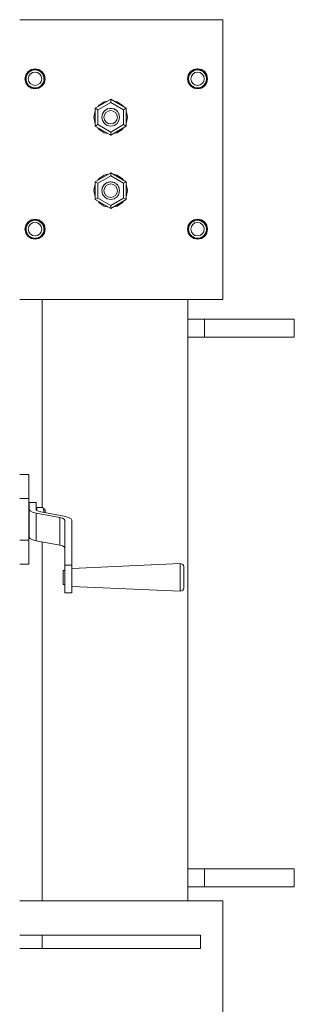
# Model space of a CAD drawing. Header units: millimetres. Extents: x 53746 to 116821, y -810352 to -765802.
# Tile 188 of 256: x 78329 to 78574, y -773633 to -772753. Entities that reach past the tile are written whole.
import ezdxf

# ---------------------------------------------------------------- set-up
doc = ezdxf.new("R2010")
doc.units = ezdxf.units.MM
doc.header["$MEASUREMENT"] = 0
for name, color, linetype, lineweight in [('Main Cradle Rails', 7, 'Continuous', 0), ('Side Cradle Tower', 7, 'Continuous', 0), ('Side Cradle Tower Rail Frame', 7, 'Continuous', 0)]:
    doc.layers.add(name, color=color, linetype=linetype, lineweight=lineweight)

# ---------------------------------------------------------------- blocks, each defined once
blk = doc.blocks.new('*U57')
at = {"layer": 'Side Cradle Tower', "color": 7, "linetype": 'Continuous', "lineweight": 0}
for p, q in [((-6779.88, 15323.92), (-6834.38, 15323.92)), ((-6943.88, 15278.97), (-6946.64, 15277.13)), ((-6943.69, 15278.4), (-6943.68, 15278.4)), ((-6942.64, 15278.77), (-6941.21, 15279)), ((-6941.21, 15279), (-6940.63, 15279.02)), ((-6940.63, 15279.12), (-6940.62, 15279.12)), ((-6939.19, 15278.89), (-6940.63, 15279.12)), ((-6940.63, 15279.02), (-6939.19, 15278.89)), ((-6937.61, 15278.39), (-6937.61, 15278.39)), ((-6935.92, 15277.49), (-6937.56, 15278.51)), ((-6798.88, 15278.97), (-6795.63, 15279.62)), ((-6798.69, 15278.4), (-6798.68, 15278.4)), ((-6797.64, 15278.77), (-6796.21, 15279)), ((-6796.21, 15279), (-6795.63, 15279.02)), ((-6795.63, 15279.12), (-6795.62, 15279.12)), ((-6794.19, 15278.89), (-6795.63, 15279.12)), ((-6795.63, 15279.02), (-6794.19, 15278.89)), ((-6792.61, 15278.39), (-6792.61, 15278.39)), ((-6790.92, 15277.49), (-6792.56, 15278.51)), ((-6949.13, 15271.12), (-6949.13, 15271.12)), ((-6948.94, 15274.47), (-6946.99, 15277.38)), ((-6948.63, 15270.76), (-6948.61, 15271.02)), ((-6948.61, 15271.02), (-6948.61, 15271.02)), ((-6948.26, 15273.42), (-6947.99, 15274.07)), ((-6947.99, 15274.07), (-6947.99, 15274.07)), ((-6947.03, 15275.81), (-6946.27, 15276.66)), ((-6946.27, 15276.66), (-6946.27, 15276.66)), ((-6940.63, 15277.1), (-6938.33, 15276.64)), ((-6935.03, 15276.7), (-6935.03, 15276.7)), ((-6933.24, 15274.18), (-6932.91, 15273.11)), ((-6933.24, 15274.18), (-6933.24, 15274.18)), ((-6932.65, 15271.1), (-6932.65, 15271.02)), ((-6932.65, 15271.02), (-6932.65, 15271.02)), ((-6804.13, 15271.12), (-6804.13, 15271.12)), ((-6803.63, 15270.76), (-6803.61, 15271.02)), ((-6803.61, 15271.02), (-6803.61, 15271.02)), ((-6803.26, 15273.42), (-6802.99, 15274.07)), ((-6802.99, 15274.07), (-6802.99, 15274.07)), ((-6802.03, 15275.81), (-6801.27, 15276.66)), ((-6801.27, 15276.66), (-6801.27, 15276.66)), ((-6795.63, 15277.1), (-6793.33, 15276.64)), ((-6790.03, 15276.7), (-6790.03, 15276.7)), ((-6788.24, 15274.18), (-6787.91, 15273.11)), ((-6788.24, 15274.18), (-6788.24, 15274.18)), ((-6787.65, 15271.1), (-6787.65, 15271.02)), ((-6787.65, 15271.02), (-6787.65, 15271.02)), ((-6786.63, 15271.12), (-6787.31, 15267.68)), ((-6787.13, 15271.12), (-6787.13, 15271.12)), ((-6934.62, 15265.11), (-6937.38, 15263.27)), ((-6873.13, 15252.75), (-6886.99, 15244.75)), ((-6859.27, 15244.75), (-6873.13, 15252.75)), ((-6873.13, 15249.97), (-6873.13, 15252.75)), ((-6886.99, 15244.75), (-6886.99, 15228.74)), ((-6884.59, 15243.36), (-6886.99, 15244.75)), ((-6884.59, 15243.36), (-6873.13, 15249.97)), ((-6884.59, 15230.13), (-6884.59, 15243.36)), ((-6876.56, 15243.89), (-6876.25, 15244.01)), ((-6876.56, 15243.89), (-6876.56, 15243.88)), ((-6876.56, 15243.88), (-6876.56, 15243.89)), ((-6876.18, 15244.02), (-6876.18, 15244.02)), ((-6873.73, 15244.62), (-6873.21, 15244.64)), ((-6861.67, 15243.36), (-6873.13, 15249.97)), ((-6873.07, 15244.64), (-6872.78, 15244.65)), ((-6872.78, 15244.65), (-6872.45, 15244.6)), ((-6872.45, 15244.6), (-6872.46, 15244.61)), ((-6870.12, 15244.06), (-6870.1, 15244.06)), ((-6870.1, 15244.06), (-6870.07, 15244.04)), ((-6870.1, 15244.05), (-6870.1, 15244.05)), ((-6870.07, 15244.04), (-6869.5, 15243.75)), ((-6859.27, 15244.75), (-6861.67, 15243.36)), ((-6861.67, 15230.13), (-6861.67, 15243.36)), ((-6859.27, 15228.74), (-6859.27, 15244.75)), ((-6881.09, 15236.93), (-6881.13, 15236.74)), ((-6880.52, 15233.68), (-6881.13, 15236.75)), ((-6881.13, 15236.74), (-6881.13, 15236.75)), ((-6881.09, 15236.83), (-6881.12, 15236.7)), ((-6881.12, 15236.7), (-6881.09, 15236.83)), ((-6881.1, 15236.65), (-6881.1, 15236.65)), ((-6881.1, 15236.6), (-6881.1, 15236.65)), ((-6880.6, 15239.43), (-6880.49, 15239.7)), ((-6880.59, 15239.46), (-6880.55, 15239.56)), ((-6880.49, 15239.7), (-6880.49, 15239.7)), ((-6878.79, 15242.31), (-6878.77, 15242.33)), ((-6878.77, 15242.33), (-6878.74, 15242.35)), ((-6878.77, 15242.32), (-6878.77, 15242.32)), ((-6867.47, 15242.31), (-6867.58, 15242.38)), ((-6867.54, 15242.33), (-6867.54, 15242.33)), ((-6867.4, 15242.2), (-6867.47, 15242.31)), ((-6867.39, 15242.19), (-6867.19, 15241.98)), ((-6865.8, 15239.77), (-6865.8, 15239.78)), ((-6865.72, 15239.6), (-6865.68, 15239.53)), ((-6865.13, 15236.74), (-6865.15, 15236.85)), ((-6865.14, 15236.75), (-6865.14, 15236.74)), ((-6865.14, 15236.74), (-6865.14, 15236.7)), ((-6865.14, 15236.74), (-6865.14, 15236.7)), ((-6865.13, 15236.75), (-6865.13, 15236.74)), ((-6858.13, 15236.65), (-6858.13, 15236.65)), ((-6884.59, 15230.13), (-6886.99, 15228.74)), ((-6886.99, 15228.74), (-6873.13, 15220.74)), ((-6886.99, 15228.74), (-6873.14, 15220.74)), ((-6886.99, 15228.74), (-6886.99, 15228.74)), ((-6883.74, 15226.05), (-6884.63, 15227.38)), ((-6873.13, 15223.52), (-6884.59, 15230.13)), ((-6870.83, 15231.2), (-6873.13, 15230.74)), ((-6873.13, 15223.52), (-6861.67, 15230.13)), ((-6873.13, 15220.74), (-6859.27, 15228.74)), ((-6873.13, 15220.74), (-6859.27, 15228.74)), ((-6859.27, 15228.74), (-6861.67, 15230.13)), ((-6859.27, 15228.74), (-6859.27, 15228.74)), ((-6873.14, 15220.74), (-6873.13, 15220.74)), ((-6873.13, 15220.74), (-6873.13, 15223.52)), ((-6873.13, 15220.74), (-6873.13, 15220.74)), ((-6867.39, 15222.79), (-6870.72, 15222.13)), ((-6867.39, 15222.79), (-6870.72, 15222.13)), ((-6886.99, 15179.12), (-6873.14, 15187.12)), ((-6886.99, 15179.12), (-6873.13, 15187.12)), ((-6884.63, 15180.49), (-6883.74, 15181.82)), ((-6873.13, 15184.35), (-6884.59, 15177.73)), ((-6873.14, 15187.12), (-6873.13, 15187.12)), ((-6873.13, 15187.12), (-6859.27, 15179.12)), ((-6873.13, 15187.12), (-6873.13, 15187.12)), ((-6873.13, 15187.12), (-6859.27, 15179.12)), ((-6873.13, 15187.12), (-6873.13, 15184.35)), ((-6873.13, 15184.35), (-6861.67, 15177.73)), ((-6867.39, 15185.07), (-6870.72, 15185.73)), ((-6870.72, 15185.73), (-6867.39, 15185.07)), ((-6886.99, 15179.12), (-6886.99, 15179.12)), ((-6886.99, 15163.12), (-6886.99, 15179.12)), ((-6884.59, 15177.73), (-6886.99, 15179.12)), ((-6884.59, 15177.73), (-6884.59, 15164.5)), ((-6880.52, 15174.18), (-6881.13, 15171.12)), ((-6880.61, 15173.73), (-6880.52, 15174.18)), ((-6880.61, 15173.73), (-6880.49, 15174.04)), ((-6880.46, 15174.12), (-6880.49, 15174.04)), ((-6880.49, 15174.04), (-6880.49, 15174.04)), ((-6880.34, 15174.45), (-6880.46, 15174.12)), ((-6878.79, 15176.65), (-6879.22, 15176.13)), ((-6878.77, 15176.66), (-6878.79, 15176.65)), ((-6878.74, 15176.69), (-6878.77, 15176.66)), ((-6878.77, 15176.66), (-6878.77, 15176.66)), ((-6878.1, 15177.23), (-6878.74, 15176.69)), ((-6876.18, 15178.36), (-6876.58, 15178.21)), ((-6876.15, 15178.37), (-6876.18, 15178.36)), ((-6876.18, 15178.36), (-6876.18, 15178.36)), ((-6875.42, 15178.65), (-6876.15, 15178.37)), ((-6874, 15178.94), (-6875.42, 15178.65)), ((-6873.13, 15178.97), (-6873.99, 15178.94)), ((-6873.99, 15178.94), (-6873.99, 15178.94)), ((-6872.76, 15178.98), (-6873.13, 15178.97)), ((-6871.74, 15178.84), (-6872.76, 15178.98)), ((-6870.13, 15178.41), (-6871.1, 15178.71)), ((-6870.1, 15178.39), (-6870.1, 15178.39)), ((-6870.07, 15178.38), (-6870.1, 15178.39)), ((-6869.2, 15177.93), (-6870.07, 15178.38)), ((-6867.85, 15177), (-6868.17, 15177.24)), ((-6867.54, 15176.67), (-6867.85, 15177)), ((-6867.54, 15176.67), (-6867.54, 15176.67)), ((-6867.49, 15176.63), (-6867.54, 15176.67)), ((-6867.09, 15176.19), (-6867.49, 15176.63)), ((-6865.8, 15174.11), (-6866.01, 15174.59)), ((-6865.8, 15174.11), (-6865.8, 15174.11)), ((-6865.74, 15174.18), (-6865.67, 15173.82)), ((-6859.27, 15179.12), (-6861.67, 15177.73)), ((-6861.67, 15177.73), (-6861.67, 15164.5)), ((-6859.27, 15179.12), (-6859.27, 15179.12)), ((-6859.27, 15179.12), (-6859.27, 15163.12)), ((-6884.59, 15164.5), (-6886.99, 15163.12)), ((-6884.59, 15164.5), (-6873.13, 15157.89)), ((-6881.13, 15171.12), (-6881.09, 15171.31)), ((-6881.13, 15171.12), (-6881.13, 15171.12)), ((-6881.1, 15170.96), (-6881.13, 15171.12)), ((-6881.09, 15171.31), (-6881.1, 15171.08)), ((-6881.1, 15171.08), (-6881.1, 15170.99)), ((-6881.1, 15170.99), (-6881.1, 15170.99)), ((-6881.1, 15170.96), (-6881.1, 15170.99)), ((-6870.83, 15165.53), (-6873.13, 15165.08)), ((-6861.67, 15164.5), (-6873.13, 15157.89)), ((-6865.16, 15171.26), (-6865.25, 15171.73)), ((-6865.14, 15171.08), (-6865.16, 15171.26)), ((-6865.16, 15171.26), (-6865.13, 15171.12)), ((-6865.13, 15171.12), (-6865.14, 15171.06)), ((-6865.14, 15171.08), (-6865.14, 15171.06)), ((-6865.13, 15171.12), (-6865.13, 15171.12)), ((-6859.27, 15163.12), (-6861.67, 15164.5)), ((-6873.13, 15155.12), (-6886.99, 15163.12)), ((-6859.27, 15163.12), (-6873.13, 15155.12)), ((-6873.13, 15157.89), (-6873.13, 15155.12)), ((-6946.64, 15142.74), (-6948.48, 15139.98)), ((-6948.26, 15139.03), (-6947.99, 15139.68)), ((-6947.99, 15139.68), (-6947.99, 15139.68)), ((-6947.03, 15141.42), (-6946.27, 15142.27)), ((-6946.27, 15142.27), (-6946.27, 15142.27)), ((-6943.69, 15144.01), (-6943.68, 15144.01)), ((-6942.64, 15144.37), (-6941.21, 15144.61)), ((-6941.21, 15144.61), (-6940.63, 15144.63)), ((-6940.63, 15144.73), (-6940.62, 15144.73)), ((-6939.19, 15144.5), (-6940.63, 15144.73)), ((-6940.63, 15144.63), (-6939.19, 15144.5)), ((-6940.63, 15142.71), (-6938.33, 15142.25)), ((-6937.61, 15144), (-6937.61, 15144)), ((-6935.92, 15143.09), (-6937.56, 15144.12)), ((-6935.03, 15142.31), (-6935.03, 15142.31)), ((-6933.24, 15139.79), (-6932.91, 15138.72)), ((-6933.24, 15139.79), (-6933.24, 15139.79)), ((-6931.63, 15136.71), (-6932.31, 15140.15)), ((-6803.26, 15139.04), (-6802.99, 15139.68)), ((-6802.99, 15139.68), (-6802.99, 15139.68)), ((-6802.03, 15141.43), (-6801.27, 15142.27)), ((-6801.99, 15143.07), (-6799.07, 15145.02)), ((-6801.27, 15142.27), (-6801.27, 15142.28)), ((-6798.69, 15144.02), (-6798.68, 15144.02)), ((-6797.64, 15144.38), (-6796.21, 15144.61)), ((-6796.21, 15144.61), (-6795.63, 15144.63)), ((-6795.63, 15144.73), (-6795.62, 15144.73)), ((-6794.19, 15144.5), (-6795.63, 15144.73)), ((-6795.63, 15144.63), (-6794.19, 15144.5)), ((-6795.63, 15142.71), (-6793.33, 15142.25)), ((-6792.61, 15144), (-6792.61, 15144)), ((-6790.92, 15143.1), (-6792.56, 15144.12)), ((-6790.03, 15142.31), (-6790.03, 15142.31)), ((-6788.24, 15139.79), (-6787.91, 15138.72)), ((-6788.24, 15139.79), (-6788.24, 15139.79)), ((-6773.13, 15073.92), (-6773.13, 15145.71)), ((-6949.13, 15136.73), (-6949.13, 15136.73)), ((-6948.63, 15136.37), (-6948.61, 15136.63)), ((-6948.61, 15136.63), (-6948.61, 15136.63)), ((-6940.63, 15128.23), (-6943.88, 15128.88)), ((-6932.65, 15136.71), (-6932.65, 15136.63)), ((-6932.65, 15136.63), (-6932.65, 15136.63)), ((-6932.13, 15136.73), (-6932.13, 15136.73)), ((-6804.13, 15136.73), (-6804.13, 15136.73)), ((-6803.63, 15136.37), (-6803.61, 15136.63)), ((-6803.61, 15136.63), (-6803.61, 15136.63)), ((-6798.88, 15128.88), (-6795.63, 15128.23)), ((-6787.78, 15133.48), (-6787.13, 15136.73)), ((-6787.65, 15136.71), (-6787.65, 15136.63)), ((-6787.65, 15136.63), (-6787.65, 15136.63)), ((-6787.13, 15136.73), (-6787.13, 15136.73)), ((-6779.88, 15073.92), (-6773.13, 15073.92)), ((-6946.31, 14917.3), (-6954.31, 14917.3)), ((-6946.31, 14895.93), (-6954.31, 14895.93)), ((-6945.84, 14892.24), (-6945.84, 14886)), ((-6939.49, 14892.24), (-6945.84, 14892.24)), ((-6939.49, 14886), (-6939.49, 14892.24)), ((-6946.31, 14887.16), (-6945.99, 14887.16)), ((-6945.84, 14886), (-6945.84, 14861.27)), ((-6939.59, 14882.92), (-6942.96, 14883.79)), ((-6918.64, 14878.89), (-6939.59, 14882.92)), ((-6939.59, 14882.92), (-6939.59, 14858.2)), ((-6939.49, 14886), (-6939.03, 14885.26)), ((-6939.05, 14887.22), (-6938.81, 14888.01)), ((-6933.57, 14888.01), (-6938.81, 14888.01)), ((-6935.52, 14884.04), (-6914.56, 14880.01)), ((-6933.27, 14887.44), (-6933.57, 14888.01)), ((-6932.88, 14884.24), (-6933.23, 14886.64)), ((-6932.88, 14884.24), (-6932.88, 14885.03)), ((-6918.64, 14878.89), (-6918.64, 14854.17)), ((-6914.09, 14876.65), (-6914.63, 14877.49)), ((-6914.56, 14880.01), (-6910.88, 14879.06)), ((-6914.09, 14836.28), (-6914.09, 14876.65)), ((-6907.74, 14876.65), (-6907.74, 14836.28)), ((-6946.31, 14867.44), (-6945.99, 14867.44)), ((-6946.31, 14858.68), (-6954.31, 14858.68)), ((-6942.96, 14859.07), (-6939.59, 14858.2)), ((-6939.59, 14858.2), (-6918.64, 14854.17)), ((-6914.63, 14852.77), (-6914.09, 14851.93)), ((-6946.31, 14837.3), (-6954.31, 14837.3)), ((-6914.09, 14831.14), (-6914.09, 14836.28)), ((-6907.74, 14836.28), (-6914.09, 14836.28)), ((-6907.74, 14831.14), (-6907.74, 14836.28)), ((-6811.02, 14837.6), (-6811.02, 14837.77)), ((-6915.68, 14821.75), (-6915.68, 14824.01)), ((-6807.73, 14823.23), (-6807.73, 14819.78)), ((-6914.09, 14811.56), (-6907.74, 14811.56)), ((-6773.13, 14536.2), (-6954.31, 14536.2)), ((-6934.31, 14505.69), (-6934.31, 14493.69)), ((-6793.13, 14505.69), (-6793.13, 14493.69))]:
    blk.add_line(p, q, dxfattribs=at)
at = {"layer": 'Side Cradle Tower', "color": 7, "linetype": 'Continuous', "lineweight": 0, "flags": 128}
for points in [[(-6834.38, 15323.92), (-6906.88, 15323.92), (-6954.31, 15323.92)], [(-6773.13, 15145.71), (-6773.13, 15153.89), (-6773.13, 15203.91), (-6773.13, 15253.88), (-6773.13, 15280.07), (-6773.13, 15323.92), (-6779.88, 15323.92)], [(-6946.99, 15277.38), (-6944.07, 15279.34), (-6940.63, 15280.02), (-6937.19, 15279.34), (-6934.27, 15277.38), (-6932.31, 15274.47), (-6931.63, 15271.02), (-6932.31, 15267.58), (-6934.27, 15264.66), (-6937.19, 15262.71), (-6940.63, 15262.02), (-6944.07, 15262.71), (-6946.99, 15264.66), (-6948.94, 15267.58), (-6949.63, 15271.02), (-6948.94, 15274.47)], [(-6943.69, 15278.51), (-6943.69, 15278.51), (-6945.09, 15277.66)], [(-6945.09, 15277.66), (-6943.81, 15278.36), (-6943.69, 15278.4)], [(-6932.13, 15271.12), (-6932.13, 15271.12), (-6932.78, 15274.37), (-6934.62, 15277.13), (-6937.38, 15278.97), (-6940.63, 15279.62), (-6943.88, 15278.97)], [(-6943.7, 15278.51), (-6943.69, 15278.51), (-6942.94, 15278.66)], [(-6942.64, 15278.77), (-6942.64, 15278.77), (-6943.66, 15278.41), (-6943.69, 15278.4), (-6943.69, 15278.4)], [(-6940.63, 15279.12), (-6940.63, 15279.12), (-6942.63, 15278.77)], [(-6940.63, 15279.12), (-6940.63, 15279.12), (-6940.63, 15279.12)], [(-6937.61, 15278.39), (-6937.61, 15278.39), (-6938.31, 15278.68), (-6939.19, 15278.89), (-6939.19, 15278.89)], [(-6938.22, 15278.64), (-6937.57, 15278.51), (-6937.57, 15278.51)], [(-6937.61, 15278.39), (-6937.58, 15278.38), (-6936.96, 15278.13), (-6935.91, 15277.48)], [(-6937.57, 15278.51), (-6937.57, 15278.51), (-6937.57, 15278.51)], [(-6787.31, 15267.68), (-6789.27, 15264.76), (-6792.19, 15262.81), (-6795.63, 15262.12), (-6799.07, 15262.81), (-6801.99, 15264.76), (-6803.94, 15267.68), (-6804.63, 15271.12), (-6803.94, 15274.56), (-6801.99, 15277.48), (-6799.07, 15279.44), (-6795.88, 15280.07), (-6795.63, 15280.12), (-6795.38, 15280.07), (-6792.19, 15279.44), (-6789.27, 15277.48), (-6787.31, 15274.56), (-6786.63, 15271.12)], [(-6798.88, 15278.97), (-6801.64, 15277.13), (-6803.48, 15274.37), (-6804.13, 15271.12), (-6804.13, 15271.12)], [(-6798.69, 15278.51), (-6798.69, 15278.51), (-6800.09, 15277.66)], [(-6800.09, 15277.66), (-6798.81, 15278.36), (-6798.69, 15278.4)], [(-6798.7, 15278.51), (-6798.69, 15278.51), (-6797.94, 15278.66)], [(-6797.64, 15278.77), (-6797.64, 15278.77), (-6798.66, 15278.41), (-6798.69, 15278.4), (-6798.69, 15278.4)], [(-6795.63, 15279.12), (-6795.63, 15279.12), (-6797.63, 15278.77)], [(-6787.13, 15271.12), (-6787.13, 15271.12), (-6787.78, 15274.37), (-6789.62, 15277.13), (-6792.38, 15278.97), (-6795.63, 15279.62)], [(-6795.63, 15279.12), (-6795.63, 15279.12), (-6795.63, 15279.12)], [(-6792.61, 15278.39), (-6792.61, 15278.39), (-6793.31, 15278.68), (-6794.19, 15278.89), (-6794.19, 15278.89)], [(-6793.22, 15278.64), (-6792.57, 15278.51), (-6792.57, 15278.51)], [(-6792.61, 15278.39), (-6792.58, 15278.38), (-6791.96, 15278.13), (-6790.91, 15277.48)], [(-6792.57, 15278.51), (-6792.57, 15278.51), (-6792.57, 15278.51)], [(-6946.64, 15277.13), (-6948.48, 15274.37), (-6949.13, 15271.12), (-6949.13, 15271.12)], [(-6949.13, 15271.12), (-6948.48, 15267.87), (-6946.64, 15265.11), (-6943.88, 15263.27), (-6940.63, 15262.62), (-6937.38, 15263.27)], [(-6932.13, 15271.12), (-6932.78, 15267.86), (-6934.62, 15265.11), (-6937.38, 15263.26), (-6940.63, 15262.62), (-6943.88, 15263.26), (-6946.64, 15265.11), (-6948.48, 15267.86), (-6949.13, 15271.12)], [(-6948.63, 15270.76), (-6948.63, 15271.12), (-6948.59, 15271.3)], [(-6932.65, 15271.02), (-6932.65, 15271.02), (-6932.65, 15270.44), (-6932.89, 15269), (-6933.22, 15268.03), (-6933.25, 15267.96), (-6933.29, 15267.83), (-6933.99, 15266.55), (-6934.76, 15265.58), (-6934.95, 15265.42), (-6934.99, 15265.38), (-6935.85, 15264.61), (-6936.9, 15263.95), (-6937.55, 15263.67), (-6937.58, 15263.66), (-6938.24, 15263.39), (-6939.45, 15263.11), (-6940.63, 15263.04), (-6940.63, 15263.04), (-6940.9, 15263.03), (-6942.13, 15263.16), (-6943.53, 15263.57), (-6943.69, 15263.64), (-6943.71, 15263.65), (-6944.65, 15264.1), (-6945.84, 15264.95), (-6946.27, 15265.38), (-6946.31, 15265.42), (-6946.71, 15265.82), (-6947.55, 15267.01), (-6948.01, 15267.96), (-6948.04, 15268.03), (-6948.09, 15268.13), (-6948.49, 15269.53), (-6948.63, 15270.76), (-6948.63, 15270.76)], [(-6948.26, 15273.42), (-6948.26, 15273.42), (-6948.54, 15272.22), (-6948.61, 15271.1), (-6948.61, 15271.02)], [(-6948.02, 15274.18), (-6948.02, 15274.18), (-6948.26, 15273.42)], [(-6948.02, 15274.18), (-6948.02, 15274.18), (-6947.81, 15274.49)], [(-6947.03, 15275.81), (-6947.03, 15275.81), (-6947.7, 15274.77), (-6947.96, 15274.14), (-6947.99, 15274.07)], [(-6946.29, 15276.77), (-6946.29, 15276.78), (-6947.03, 15275.81)], [(-6938.33, 15276.64), (-6936.39, 15275.34), (-6935.09, 15273.39), (-6934.63, 15271.1), (-6935.09, 15268.8), (-6936.39, 15266.85), (-6938.33, 15265.55), (-6940.63, 15265.1), (-6942.93, 15265.55), (-6944.87, 15266.85), (-6946.17, 15268.8), (-6946.63, 15271.1), (-6946.17, 15273.39), (-6944.87, 15275.34), (-6942.93, 15276.64), (-6940.63, 15277.1)], [(-6946.29, 15276.77), (-6946.29, 15276.78), (-6945.79, 15277.11)], [(-6945.09, 15277.66), (-6945.09, 15277.66), (-6946.06, 15276.9), (-6946.23, 15276.7), (-6946.27, 15276.66)], [(-6935.03, 15276.7), (-6935.03, 15276.7), (-6935.91, 15277.48)], [(-6935.55, 15277.16), (-6934.97, 15276.78), (-6934.97, 15276.77)], [(-6935.03, 15276.7), (-6934.98, 15276.66), (-6934.81, 15276.51), (-6934.04, 15275.55)], [(-6934.04, 15275.55), (-6934.97, 15276.78), (-6934.97, 15276.77)], [(-6934.62, 15265.11), (-6932.78, 15267.87), (-6932.13, 15271.12)], [(-6933.28, 15274.14), (-6933.28, 15274.14), (-6933.32, 15274.28), (-6934.04, 15275.55)], [(-6933.43, 15274.46), (-6933.24, 15274.18), (-6933.24, 15274.18)], [(-6933.28, 15274.14), (-6933.25, 15274.08), (-6932.91, 15273.11)], [(-6932.91, 15273.11), (-6932.91, 15273.11), (-6932.66, 15271.68), (-6932.65, 15271.1), (-6932.65, 15271.1)], [(-6932.66, 15271.25), (-6932.63, 15271.12), (-6932.65, 15271)], [(-6804.13, 15271.12), (-6803.48, 15267.87), (-6801.64, 15265.11), (-6798.88, 15263.27), (-6795.63, 15262.62), (-6792.38, 15263.27), (-6789.62, 15265.11), (-6787.78, 15267.87), (-6787.13, 15271.12)], [(-6804.13, 15271.12), (-6803.48, 15267.86), (-6801.64, 15265.11), (-6798.88, 15263.26), (-6795.63, 15262.62), (-6792.38, 15263.26), (-6789.62, 15265.11), (-6787.78, 15267.86), (-6787.13, 15271.12)], [(-6803.63, 15270.76), (-6803.63, 15271.12), (-6803.59, 15271.3)], [(-6787.65, 15271.02), (-6787.65, 15271.02), (-6787.65, 15270.44), (-6787.89, 15269), (-6788.22, 15268.03), (-6788.25, 15267.96), (-6788.29, 15267.83), (-6788.99, 15266.55), (-6789.76, 15265.58), (-6789.95, 15265.42), (-6789.99, 15265.38), (-6790.85, 15264.61), (-6791.9, 15263.95), (-6792.55, 15263.67), (-6792.58, 15263.66), (-6793.24, 15263.39), (-6794.45, 15263.11), (-6795.63, 15263.04), (-6795.63, 15263.04), (-6795.9, 15263.03), (-6797.13, 15263.16), (-6798.53, 15263.57), (-6798.69, 15263.64), (-6798.71, 15263.65), (-6799.65, 15264.1), (-6800.84, 15264.95), (-6801.27, 15265.38), (-6801.31, 15265.42), (-6801.71, 15265.82), (-6802.55, 15267.01), (-6803.01, 15267.96), (-6803.04, 15268.03), (-6803.09, 15268.13), (-6803.49, 15269.53), (-6803.63, 15270.76), (-6803.63, 15270.76)], [(-6803.26, 15273.42), (-6803.26, 15273.42), (-6803.54, 15272.22), (-6803.61, 15271.1), (-6803.61, 15271.02)], [(-6803.02, 15274.18), (-6803.02, 15274.18), (-6803.26, 15273.42)], [(-6803.02, 15274.18), (-6803.02, 15274.18), (-6802.81, 15274.49)], [(-6802.03, 15275.81), (-6802.03, 15275.81), (-6802.7, 15274.77), (-6802.96, 15274.14), (-6802.99, 15274.07)], [(-6801.29, 15276.77), (-6801.29, 15276.78), (-6802.03, 15275.81)], [(-6793.33, 15276.64), (-6791.39, 15275.34), (-6790.09, 15273.39), (-6789.63, 15271.1), (-6790.09, 15268.8), (-6791.39, 15266.85), (-6793.33, 15265.55), (-6795.63, 15265.1), (-6797.93, 15265.55), (-6799.87, 15266.85), (-6801.17, 15268.8), (-6801.63, 15271.1), (-6801.17, 15273.39), (-6799.87, 15275.34), (-6797.93, 15276.64), (-6795.63, 15277.1)], [(-6801.29, 15276.77), (-6801.29, 15276.78), (-6800.79, 15277.11)], [(-6800.09, 15277.66), (-6800.09, 15277.66), (-6801.06, 15276.9), (-6801.23, 15276.7), (-6801.27, 15276.66)], [(-6790.03, 15276.7), (-6790.03, 15276.7), (-6790.91, 15277.48)], [(-6790.55, 15277.16), (-6789.97, 15276.78), (-6789.97, 15276.77)], [(-6790.03, 15276.7), (-6789.98, 15276.66), (-6789.81, 15276.51), (-6789.04, 15275.55)], [(-6789.04, 15275.55), (-6789.97, 15276.78), (-6789.97, 15276.77)], [(-6788.28, 15274.14), (-6788.28, 15274.14), (-6788.32, 15274.28), (-6789.04, 15275.55)], [(-6788.43, 15274.46), (-6788.24, 15274.18), (-6788.24, 15274.18)], [(-6788.28, 15274.14), (-6788.25, 15274.08), (-6787.91, 15273.11)], [(-6787.91, 15273.11), (-6787.91, 15273.11), (-6787.66, 15271.68), (-6787.65, 15271.1), (-6787.65, 15271.1)], [(-6787.66, 15271.25), (-6787.63, 15271.12), (-6787.65, 15271)], [(-6884.43, 15246.22), (-6883.74, 15247.26), (-6878.87, 15250.51), (-6876.02, 15251.08)], [(-6865.13, 15236.75), (-6865.74, 15239.81), (-6867.47, 15242.4), (-6870.07, 15244.14), (-6873.13, 15244.75), (-6876.19, 15244.14), (-6878.79, 15242.4), (-6880.52, 15239.81), (-6881.13, 15236.75)], [(-6876.69, 15243.8), (-6876.58, 15243.87), (-6876.18, 15244.02)], [(-6875.6, 15244.25), (-6876.19, 15244.13), (-6876.56, 15243.89)], [(-6876.25, 15244), (-6876.19, 15244.04), (-6876.06, 15244.07)], [(-6876.07, 15244.06), (-6876.19, 15244.04), (-6876.24, 15244.01)], [(-6876.18, 15244.02), (-6876.18, 15244.02), (-6876.15, 15244.03), (-6875.56, 15244.26)], [(-6873.81, 15244.61), (-6873.13, 15244.63), (-6872.76, 15244.64), (-6872.28, 15244.58)], [(-6872.45, 15244.6), (-6873.13, 15244.74), (-6873.73, 15244.62)], [(-6873.21, 15244.64), (-6873.13, 15244.65), (-6873.07, 15244.64)], [(-6873.09, 15244.64), (-6873.13, 15244.65), (-6873.19, 15244.64)], [(-6870.82, 15244.29), (-6870.13, 15244.07), (-6870.1, 15244.05), (-6870.1, 15244.05)], [(-6869.5, 15243.75), (-6870.07, 15244.13), (-6870.76, 15244.27)], [(-6870.24, 15251.08), (-6867.39, 15250.51), (-6862.52, 15247.26), (-6861.83, 15246.22)], [(-6870.1, 15244.05), (-6870.07, 15244.04), (-6869.41, 15243.7)], [(-6888.13, 15236.65), (-6888.13, 15236.65), (-6886.99, 15242.39), (-6886.99, 15242.39)], [(-6888.13, 15236.65), (-6887.39, 15240.38), (-6886.99, 15242.39), (-6886.99, 15242.39)], [(-6886.99, 15230.91), (-6888.13, 15236.65), (-6888.13, 15236.65)], [(-6886.99, 15230.91), (-6886.99, 15230.91), (-6888.13, 15236.65)], [(-6881.1, 15236.65), (-6881.1, 15236.65), (-6881.1, 15236.74), (-6881.09, 15236.93)], [(-6880.38, 15240.02), (-6880.52, 15239.8), (-6880.59, 15239.46)], [(-6880.55, 15239.56), (-6880.52, 15239.71), (-6880.45, 15239.82)], [(-6880.45, 15239.81), (-6880.52, 15239.71), (-6880.55, 15239.57)], [(-6880.52, 15233.68), (-6878.79, 15231.09), (-6876.19, 15229.36), (-6873.13, 15228.75), (-6870.07, 15229.36), (-6867.47, 15231.09), (-6865.74, 15233.68), (-6865.13, 15236.75), (-6865.13, 15236.75)], [(-6880.49, 15239.7), (-6880.49, 15239.7), (-6880.47, 15239.78), (-6880.37, 15240.03)], [(-6873.13, 15230.74), (-6875.43, 15231.2), (-6877.37, 15232.5), (-6878.67, 15234.44), (-6879.13, 15236.74), (-6878.67, 15239.03), (-6877.37, 15240.98), (-6875.43, 15242.28), (-6873.13, 15242.74), (-6870.83, 15242.28), (-6868.89, 15240.98), (-6867.59, 15239.03), (-6867.13, 15236.74), (-6867.59, 15234.44), (-6868.89, 15232.5), (-6870.83, 15231.2)], [(-6879.11, 15241.92), (-6878.79, 15242.31), (-6878.77, 15242.32)], [(-6878.32, 15242.71), (-6878.79, 15242.4), (-6879.07, 15241.98)], [(-6879.07, 15241.98), (-6878.79, 15242.31), (-6878.79, 15242.31), (-6878.79, 15242.31)], [(-6878.77, 15242.32), (-6878.74, 15242.35), (-6878.28, 15242.74)], [(-6867.83, 15242.64), (-6867.54, 15242.33), (-6867.54, 15242.33)], [(-6867.19, 15241.98), (-6867.47, 15242.4), (-6867.81, 15242.62)], [(-6867.59, 15242.38), (-6867.47, 15242.31), (-6867.39, 15242.19)], [(-6867.54, 15242.33), (-6867.49, 15242.29), (-6867.16, 15241.93)], [(-6865.97, 15240.15), (-6865.8, 15239.77), (-6865.8, 15239.77)], [(-6865.68, 15239.53), (-6865.74, 15239.8), (-6865.96, 15240.13)], [(-6865.72, 15239.6), (-6865.74, 15239.71), (-6865.84, 15239.86)], [(-6865.84, 15239.86), (-6865.74, 15239.71), (-6865.72, 15239.6)], [(-6865.8, 15239.77), (-6865.77, 15239.7), (-6865.68, 15239.5)], [(-6865.22, 15237.18), (-6865.21, 15237.13), (-6865.15, 15236.86)], [(-6865.15, 15236.86), (-6865.14, 15236.74), (-6865.14, 15236.74)], [(-6859.27, 15242.39), (-6859.27, 15242.39), (-6858.13, 15236.65), (-6858.13, 15236.65)], [(-6859.27, 15242.39), (-6859.27, 15242.39), (-6859.27, 15242.39), (-6858.76, 15239.83), (-6858.13, 15236.65)], [(-6858.13, 15236.65), (-6859.27, 15230.91), (-6859.27, 15230.91)], [(-6858.13, 15236.65), (-6859.27, 15230.91), (-6859.27, 15230.91)], [(-6875.54, 15222.13), (-6878.87, 15222.79), (-6883.74, 15226.04), (-6884.63, 15227.38)], [(-6878.87, 15222.79), (-6883.74, 15226.04), (-6883.74, 15226.05)], [(-6861.63, 15227.38), (-6862.52, 15226.04), (-6867.39, 15222.79)], [(-6862.52, 15226.04), (-6867.39, 15222.79), (-6867.39, 15222.79)], [(-6861.63, 15227.38), (-6862.52, 15226.04), (-6862.52, 15226.04)], [(-6875.54, 15222.13), (-6878.87, 15222.79), (-6878.87, 15222.79)], [(-6884.63, 15180.49), (-6883.74, 15181.82), (-6878.87, 15185.07), (-6875.54, 15185.73)], [(-6883.74, 15181.82), (-6883.74, 15181.82), (-6878.87, 15185.07)], [(-6878.87, 15185.07), (-6878.87, 15185.07), (-6875.54, 15185.73)], [(-6867.39, 15185.07), (-6867.39, 15185.07), (-6862.52, 15181.82)], [(-6867.39, 15185.07), (-6862.52, 15181.82), (-6861.63, 15180.49)], [(-6862.52, 15181.82), (-6862.52, 15181.82), (-6861.63, 15180.49)], [(-6888.13, 15171.21), (-6888.13, 15171.21), (-6886.99, 15176.95)], [(-6888.13, 15171.21), (-6886.99, 15176.95), (-6886.99, 15176.95)], [(-6865.13, 15171.12), (-6865.13, 15171.12), (-6865.74, 15174.18), (-6867.47, 15176.77), (-6870.07, 15178.51), (-6873.13, 15179.12), (-6876.19, 15178.51), (-6878.79, 15176.77), (-6880.52, 15174.18)], [(-6880.49, 15174.04), (-6880.49, 15174.04), (-6880.47, 15174.12), (-6880.34, 15174.45)], [(-6879.22, 15176.13), (-6878.79, 15176.65), (-6878.77, 15176.66)], [(-6873.13, 15165.08), (-6875.43, 15165.53), (-6877.37, 15166.83), (-6878.67, 15168.78), (-6879.13, 15171.08), (-6878.67, 15173.37), (-6877.37, 15175.32), (-6875.43, 15176.62), (-6873.13, 15177.08), (-6870.83, 15176.62), (-6868.89, 15175.32), (-6867.59, 15173.37), (-6867.13, 15171.08), (-6867.59, 15168.78), (-6868.89, 15166.83), (-6870.83, 15165.53)], [(-6878.77, 15176.66), (-6878.74, 15176.69), (-6878.1, 15177.23)], [(-6877.14, 15177.88), (-6876.58, 15178.21), (-6876.18, 15178.36)], [(-6876.18, 15178.36), (-6876.18, 15178.36), (-6876.15, 15178.37), (-6875.42, 15178.65), (-6874, 15178.94), (-6874, 15178.94)], [(-6874, 15178.94), (-6873.13, 15178.97), (-6872.76, 15178.98), (-6871.73, 15178.84)], [(-6871.1, 15178.71), (-6870.13, 15178.41), (-6870.1, 15178.39), (-6870.1, 15178.39)], [(-6870.1, 15178.39), (-6870.07, 15178.38), (-6869.2, 15177.93)], [(-6868.17, 15177.24), (-6867.85, 15177), (-6867.54, 15176.67), (-6867.54, 15176.67)], [(-6867.54, 15176.67), (-6867.49, 15176.63), (-6867.08, 15176.19)], [(-6866.01, 15174.58), (-6865.8, 15174.11), (-6865.8, 15174.11)], [(-6865.8, 15174.11), (-6865.77, 15174.04), (-6865.67, 15173.82)], [(-6859.27, 15176.95), (-6858.13, 15171.21), (-6858.13, 15171.21)], [(-6859.27, 15176.95), (-6859.27, 15176.95), (-6858.13, 15171.21)], [(-6886.99, 15165.47), (-6886.99, 15165.47), (-6888.13, 15171.21), (-6888.13, 15171.21)], [(-6886.99, 15165.47), (-6886.99, 15165.47), (-6887.38, 15167.43), (-6888.13, 15171.21)], [(-6881.13, 15171.12), (-6880.52, 15168.06), (-6878.79, 15165.46), (-6876.19, 15163.73), (-6873.13, 15163.12), (-6870.07, 15163.73), (-6867.47, 15165.46), (-6865.74, 15168.06), (-6865.13, 15171.12)], [(-6881.1, 15170.99), (-6881.1, 15170.99), (-6881.1, 15171.08), (-6881.09, 15171.31)], [(-6865.16, 15171.25), (-6865.14, 15171.08), (-6865.14, 15171.08)], [(-6858.13, 15171.21), (-6858.13, 15171.21), (-6859.27, 15165.47), (-6859.27, 15165.47)], [(-6858.13, 15171.21), (-6858.34, 15170.14), (-6858.77, 15167.98), (-6859.27, 15165.48), (-6859.27, 15165.47), (-6859.27, 15165.47)], [(-6876.02, 15156.79), (-6878.87, 15157.35), (-6883.74, 15160.6), (-6884.43, 15161.64)], [(-6861.83, 15161.64), (-6862.52, 15160.6), (-6867.39, 15157.35), (-6870.24, 15156.79)], [(-6932.31, 15140.15), (-6934.27, 15143.07), (-6937.19, 15145.02), (-6940.63, 15145.71), (-6944.07, 15145.02), (-6946.99, 15143.07), (-6948.94, 15140.15), (-6949.63, 15136.71), (-6948.94, 15133.26), (-6946.99, 15130.34), (-6944.07, 15128.39), (-6940.63, 15127.71), (-6937.19, 15128.39), (-6934.27, 15130.34), (-6932.31, 15133.26), (-6931.63, 15136.71)], [(-6948.48, 15139.98), (-6949.13, 15136.73), (-6949.13, 15136.73)], [(-6948.26, 15139.03), (-6948.26, 15139.03), (-6948.54, 15137.82), (-6948.61, 15136.71), (-6948.61, 15136.63)], [(-6948.02, 15139.79), (-6948.02, 15139.79), (-6948.26, 15139.03)], [(-6948.02, 15139.79), (-6948.02, 15139.79), (-6947.81, 15140.1)], [(-6947.03, 15141.42), (-6947.03, 15141.42), (-6947.7, 15140.38), (-6947.96, 15139.74), (-6947.99, 15139.68)], [(-6946.29, 15142.38), (-6946.29, 15142.39), (-6947.03, 15141.42)], [(-6932.13, 15136.73), (-6932.13, 15136.73), (-6932.78, 15139.98), (-6934.62, 15142.74), (-6937.38, 15144.58), (-6940.63, 15145.23), (-6943.88, 15144.58), (-6946.64, 15142.74)], [(-6938.33, 15142.25), (-6936.39, 15140.95), (-6935.09, 15139), (-6934.63, 15136.71), (-6935.09, 15134.41), (-6936.39, 15132.46), (-6938.33, 15131.16), (-6940.63, 15130.71), (-6942.93, 15131.16), (-6944.87, 15132.46), (-6946.17, 15134.41), (-6946.63, 15136.71), (-6946.17, 15139), (-6944.87, 15140.95), (-6942.93, 15142.25), (-6940.63, 15142.71)], [(-6946.29, 15142.38), (-6946.29, 15142.39), (-6945.79, 15142.72)], [(-6945.09, 15143.27), (-6945.09, 15143.27), (-6946.06, 15142.5), (-6946.23, 15142.31), (-6946.27, 15142.27)], [(-6943.69, 15144.12), (-6943.69, 15144.12), (-6945.09, 15143.27)], [(-6945.09, 15143.27), (-6943.81, 15143.97), (-6943.69, 15144.01)], [(-6943.7, 15144.12), (-6943.69, 15144.12), (-6942.94, 15144.27)], [(-6942.64, 15144.37), (-6942.64, 15144.37), (-6943.66, 15144.02), (-6943.69, 15144.01), (-6943.69, 15144.01)], [(-6940.63, 15144.73), (-6940.63, 15144.73), (-6942.63, 15144.37)], [(-6940.63, 15144.73), (-6940.63, 15144.73), (-6940.63, 15144.73)], [(-6937.61, 15144), (-6937.61, 15144), (-6938.31, 15144.29), (-6939.19, 15144.5), (-6939.19, 15144.5)], [(-6938.22, 15144.25), (-6937.57, 15144.12), (-6937.57, 15144.12)], [(-6937.61, 15144), (-6937.58, 15143.99), (-6936.96, 15143.74), (-6935.91, 15143.09)], [(-6937.57, 15144.12), (-6937.57, 15144.12), (-6937.57, 15144.12)], [(-6935.03, 15142.31), (-6935.03, 15142.31), (-6935.91, 15143.09)], [(-6935.55, 15142.77), (-6934.97, 15142.39), (-6934.97, 15142.38)], [(-6935.03, 15142.31), (-6934.98, 15142.27), (-6934.81, 15142.12), (-6934.04, 15141.16)], [(-6934.04, 15141.16), (-6934.97, 15142.39), (-6934.97, 15142.38)], [(-6933.28, 15139.75), (-6933.28, 15139.75), (-6933.32, 15139.89), (-6934.04, 15141.16)], [(-6933.43, 15140.07), (-6933.24, 15139.79), (-6933.24, 15139.79)], [(-6933.28, 15139.75), (-6933.25, 15139.69), (-6932.91, 15138.72)], [(-6932.91, 15138.72), (-6932.91, 15138.72), (-6932.66, 15137.29), (-6932.65, 15136.71), (-6932.65, 15136.71)], [(-6799.07, 15145.02), (-6795.64, 15145.71), (-6795.63, 15145.71), (-6795.62, 15145.71), (-6792.19, 15145.02), (-6789.27, 15143.07), (-6787.31, 15140.15), (-6786.63, 15136.71), (-6787.31, 15133.26), (-6789.27, 15130.34), (-6792.19, 15128.39), (-6795.63, 15127.71), (-6799.07, 15128.39), (-6801.99, 15130.34), (-6803.94, 15133.26), (-6804.63, 15136.71), (-6803.94, 15140.15), (-6801.99, 15143.07)], [(-6787.13, 15136.73), (-6787.13, 15136.73), (-6787.78, 15139.98), (-6789.62, 15142.74), (-6792.38, 15144.58), (-6795.63, 15145.23), (-6798.88, 15144.58), (-6801.64, 15142.74), (-6803.48, 15139.98), (-6804.13, 15136.73), (-6804.13, 15136.73)], [(-6803.26, 15139.04), (-6803.26, 15139.04), (-6803.54, 15137.83), (-6803.61, 15136.71), (-6803.61, 15136.63)], [(-6803.02, 15139.79), (-6803.02, 15139.79), (-6803.26, 15139.04)], [(-6803.02, 15139.79), (-6803.02, 15139.79), (-6802.81, 15140.11)], [(-6802.03, 15141.43), (-6802.03, 15141.43), (-6802.7, 15140.38), (-6802.96, 15139.75), (-6802.99, 15139.68)], [(-6801.29, 15142.39), (-6801.29, 15142.39), (-6802.03, 15141.43)], [(-6793.33, 15142.25), (-6791.39, 15140.95), (-6790.09, 15139), (-6789.63, 15136.71), (-6790.09, 15134.41), (-6791.39, 15132.47), (-6793.33, 15131.17), (-6795.63, 15130.71), (-6797.93, 15131.17), (-6799.87, 15132.47), (-6801.17, 15134.41), (-6801.63, 15136.71), (-6801.17, 15139), (-6799.87, 15140.95), (-6797.93, 15142.25), (-6795.63, 15142.71)], [(-6801.29, 15142.38), (-6801.29, 15142.39), (-6800.79, 15142.72)], [(-6800.09, 15143.28), (-6800.09, 15143.28), (-6801.06, 15142.51), (-6801.23, 15142.31), (-6801.27, 15142.27)], [(-6798.69, 15144.12), (-6798.69, 15144.12), (-6800.09, 15143.28)], [(-6800.09, 15143.28), (-6798.81, 15143.97), (-6798.69, 15144.02)], [(-6798.7, 15144.12), (-6798.69, 15144.12), (-6797.94, 15144.27)], [(-6797.64, 15144.38), (-6797.64, 15144.38), (-6798.66, 15144.02), (-6798.69, 15144.02), (-6798.69, 15144.02)], [(-6795.63, 15144.73), (-6795.63, 15144.73), (-6797.63, 15144.38)], [(-6795.63, 15144.73), (-6795.63, 15144.73), (-6795.63, 15144.73)], [(-6792.61, 15144), (-6792.61, 15144), (-6793.31, 15144.29), (-6794.19, 15144.5), (-6794.19, 15144.5)], [(-6793.22, 15144.25), (-6792.57, 15144.12), (-6792.57, 15144.12)], [(-6792.61, 15144), (-6792.58, 15143.99), (-6791.96, 15143.74), (-6790.91, 15143.09)], [(-6792.57, 15144.12), (-6792.57, 15144.12), (-6792.57, 15144.12)], [(-6790.03, 15142.31), (-6790.03, 15142.31), (-6790.91, 15143.09)], [(-6790.55, 15142.77), (-6789.97, 15142.39), (-6789.97, 15142.38)], [(-6790.03, 15142.31), (-6789.98, 15142.28), (-6789.81, 15142.13), (-6789.04, 15141.16)], [(-6789.04, 15141.16), (-6789.97, 15142.39), (-6789.97, 15142.39)], [(-6788.28, 15139.76), (-6788.28, 15139.76), (-6788.32, 15139.89), (-6789.04, 15141.16)], [(-6788.43, 15140.07), (-6788.24, 15139.79), (-6788.24, 15139.79)], [(-6788.28, 15139.76), (-6788.25, 15139.69), (-6787.91, 15138.72)], [(-6787.91, 15138.72), (-6787.91, 15138.72), (-6787.66, 15137.29), (-6787.65, 15136.71), (-6787.65, 15136.71)], [(-6949.13, 15136.73), (-6948.48, 15133.48), (-6946.64, 15130.72), (-6943.88, 15128.88)], [(-6932.13, 15136.73), (-6932.78, 15133.48), (-6934.62, 15130.72), (-6937.38, 15128.88), (-6940.63, 15128.23), (-6943.88, 15128.88), (-6946.64, 15130.72), (-6948.48, 15133.48), (-6949.13, 15136.73)], [(-6948.63, 15136.37), (-6948.63, 15136.73), (-6948.59, 15136.91)], [(-6932.65, 15136.63), (-6932.65, 15136.63), (-6932.65, 15136.05), (-6932.89, 15134.61), (-6933.22, 15133.64), (-6933.25, 15133.57), (-6933.29, 15133.44), (-6933.99, 15132.16), (-6934.76, 15131.19), (-6934.95, 15131.03), (-6934.99, 15130.99), (-6935.85, 15130.22), (-6936.9, 15129.56), (-6937.55, 15129.28), (-6937.58, 15129.27), (-6938.24, 15129), (-6939.45, 15128.72), (-6940.63, 15128.65), (-6940.63, 15128.65), (-6940.9, 15128.63), (-6942.13, 15128.77), (-6943.53, 15129.17), (-6943.69, 15129.25), (-6943.71, 15129.26), (-6944.65, 15129.71), (-6945.84, 15130.56), (-6946.27, 15130.99), (-6946.31, 15131.03), (-6946.71, 15131.43), (-6947.55, 15132.62), (-6948.01, 15133.57), (-6948.04, 15133.64), (-6948.09, 15133.74), (-6948.49, 15135.14), (-6948.63, 15136.37), (-6948.63, 15136.37)], [(-6940.63, 15128.23), (-6937.38, 15128.88), (-6934.62, 15130.72), (-6932.78, 15133.48), (-6932.13, 15136.73)], [(-6932.66, 15136.86), (-6932.63, 15136.73), (-6932.65, 15136.61)], [(-6804.13, 15136.73), (-6803.48, 15133.48), (-6801.64, 15130.72), (-6798.88, 15128.88), (-6795.63, 15128.23), (-6792.38, 15128.88), (-6789.62, 15130.72), (-6787.78, 15133.48)], [(-6798.88, 15128.88), (-6801.64, 15130.72), (-6803.48, 15133.48), (-6804.13, 15136.73)], [(-6803.63, 15136.37), (-6803.63, 15136.73), (-6803.59, 15136.91)], [(-6787.65, 15136.63), (-6787.65, 15136.63), (-6787.65, 15136.05), (-6787.89, 15134.61), (-6788.22, 15133.64), (-6788.25, 15133.57), (-6788.29, 15133.44), (-6788.99, 15132.17), (-6789.76, 15131.19), (-6789.95, 15131.03), (-6789.99, 15130.99), (-6790.85, 15130.22), (-6791.9, 15129.56), (-6792.55, 15129.28), (-6792.58, 15129.27), (-6793.24, 15129), (-6794.45, 15128.72), (-6795.63, 15128.65), (-6795.63, 15128.65), (-6795.9, 15128.64), (-6797.13, 15128.78), (-6798.53, 15129.18), (-6798.69, 15129.25), (-6798.71, 15129.26), (-6799.65, 15129.72), (-6800.84, 15130.56), (-6801.27, 15130.99), (-6801.31, 15131.03), (-6801.71, 15131.44), (-6802.55, 15132.62), (-6803.01, 15133.58), (-6803.04, 15133.64), (-6803.09, 15133.74), (-6803.49, 15135.14), (-6803.63, 15136.37), (-6803.63, 15136.37)], [(-6787.13, 15136.73), (-6787.78, 15133.48), (-6789.62, 15130.72), (-6792.38, 15128.88), (-6795.63, 15128.23)], [(-6787.66, 15136.86), (-6787.63, 15136.73), (-6787.65, 15136.61)], [(-6954.31, 15073.92), (-6906.88, 15073.92), (-6834.38, 15073.92), (-6779.88, 15073.92)], [(-6946.31, 14917.3), (-6946.31, 14917.3), (-6946.31, 14895.93), (-6946.31, 14892.4), (-6946.31, 14887.12), (-6946.31, 14880.71), (-6946.31, 14873.9), (-6946.31, 14867.48), (-6946.31, 14862.21), (-6946.31, 14858.68), (-6946.31, 14837.3), (-6946.31, 14837.3)], [(-6945.99, 14887.16), (-6945.99, 14885.77), (-6945.99, 14883.09)], [(-6945.99, 14883.09), (-6945.99, 14879.53), (-6945.99, 14875.63), (-6945.99, 14871.99), (-6945.99, 14869.15), (-6945.99, 14867.56), (-6945.99, 14867.44), (-6945.99, 14867.44)], [(-6942.96, 14883.79), (-6945.11, 14884.84), (-6945.84, 14886)], [(-6939.49, 14886.81), (-6939.1, 14887.44), (-6938.81, 14888.01)], [(-6939.28, 14885.67), (-6939.14, 14886.64), (-6939.05, 14887.22)], [(-6939.03, 14885.26), (-6937.66, 14884.59), (-6935.52, 14884.04)], [(-6933.23, 14886.64), (-6933.32, 14887.22), (-6933.57, 14888.01)], [(-6933.27, 14887.44), (-6932.91, 14886.77), (-6932.88, 14886.71), (-6932.37, 14886.61), (-6931.94, 14886.32), (-6931.66, 14885.9), (-6931.56, 14885.4), (-6931.56, 14885.29), (-6931.56, 14883.96), (-6931.56, 14883.28)], [(-6932.91, 14883.54), (-6932.88, 14884.24), (-6932.88, 14883.53)], [(-6932.88, 14886.57), (-6932.88, 14886.63), (-6932.88, 14886.71)], [(-6932.88, 14885.03), (-6932.88, 14885.88), (-6932.88, 14886.57), (-6932.88, 14886.57)], [(-6914.63, 14877.49), (-6916.19, 14878.26), (-6918.64, 14878.89)], [(-6910.88, 14879.06), (-6908.54, 14877.91), (-6907.74, 14876.65)], [(-6945.84, 14861.27), (-6945.11, 14860.12), (-6942.96, 14859.07)], [(-6918.64, 14854.17), (-6916.19, 14853.54), (-6914.63, 14852.77)], [(-6915.68, 14824.01), (-6915.68, 14826.48), (-6915.68, 14828.81), (-6915.68, 14830.62), (-6915.68, 14831.65), (-6915.68, 14831.73), (-6914.09, 14831.73)], [(-6914.09, 14811.56), (-6914.09, 14815.01), (-6914.09, 14819.82), (-6914.09, 14825.42), (-6914.09, 14831.14)], [(-6907.74, 14833.53), (-6811.02, 14837.77), (-6809.86, 14837.61), (-6808.84, 14837.05), (-6808.1, 14836.16), (-6807.73, 14835.07), (-6807.73, 14835.07)], [(-6907.74, 14811.56), (-6907.74, 14815.01), (-6907.74, 14819.82), (-6907.74, 14825.42), (-6907.74, 14831.14)], [(-6811.02, 14813.16), (-6811.02, 14814.86), (-6811.02, 14818.18), (-6811.02, 14822.6), (-6811.02, 14827.46), (-6811.02, 14832.02), (-6811.02, 14835.58), (-6811.02, 14837.6), (-6811.02, 14837.6)], [(-6807.73, 14823.23), (-6807.73, 14827.03), (-6807.73, 14830.58), (-6807.73, 14833.36), (-6807.73, 14834.93), (-6807.73, 14835.07), (-6807.73, 14835.07)], [(-6914.09, 14819.2), (-6915.68, 14819.2), (-6915.68, 14820.07), (-6915.68, 14821.75)], [(-6807.73, 14815.86), (-6807.73, 14815.86), (-6808.1, 14814.77), (-6808.84, 14813.89), (-6809.86, 14813.32), (-6811.02, 14813.16), (-6907.74, 14817.4)], [(-6807.73, 14815.86), (-6807.73, 14815.86), (-6807.73, 14817.19), (-6807.73, 14819.78)], [(-6773.13, 14536.2), (-6773.13, 14536.2), (-6773.13, 14276.2), (-6773.13, 14276.2)], [(-6954.31, 14505.69), (-6934.31, 14505.69), (-6793.13, 14505.69), (-6793.13, 14505.69)], [(-6954.31, 14493.69), (-6934.31, 14493.69), (-6793.13, 14493.69), (-6793.13, 14493.69)]]:
    blk.add_lwpolyline(points, dxfattribs=at)
at = {"layer": 'Side Cradle Tower Rail Frame', "color": 7, "linetype": 'Continuous', "lineweight": 0}
for p, q in [((-6934.31, 15276.66), (-6934.31, 15275.91)), ((-6934.31, 15266.15), (-6934.31, 15265.58)), ((-6934.31, 15142.28), (-6934.31, 15141.52)), ((-6934.31, 15131.76), (-6934.31, 15131.19)), ((-6934.31, 15073.92), (-6934.31, 14888.01)), ((-6804.31, 14536.2), (-6804.31, 15073.92)), ((-6804.31, 15056.11), (-6789.31, 15056.11)), ((-6789.31, 15056.11), (-6709.31, 15056.11)), ((-6789.31, 15040.11), (-6789.31, 15056.11)), ((-6709.31, 15040.11), (-6709.31, 15056.11)), ((-6789.31, 15040.11), (-6804.31, 15040.11)), ((-6709.31, 15040.11), (-6789.31, 15040.11)), ((-6934.31, 14857.18), (-6934.31, 14536.2)), ((-6804.31, 14564.91), (-6789.31, 14564.91)), ((-6789.31, 14564.91), (-6709.31, 14564.91)), ((-6789.31, 14548.91), (-6789.31, 14564.91)), ((-6709.31, 14548.91), (-6709.31, 14564.91)), ((-6789.31, 14548.91), (-6804.31, 14548.91)), ((-6709.31, 14548.91), (-6789.31, 14548.91))]:
    blk.add_line(p, q, dxfattribs=at)

msp = doc.modelspace()

# ---------------------------------------------------------------- block references
at = {"layer": 'Main Cradle Rails', "color": 7, "linetype": 'Continuous', "lineweight": 0}
msp.add_blockref('*U57', (85283.05, -788076.95), dxfattribs=at)

doc.saveas('drawing.dxf')
